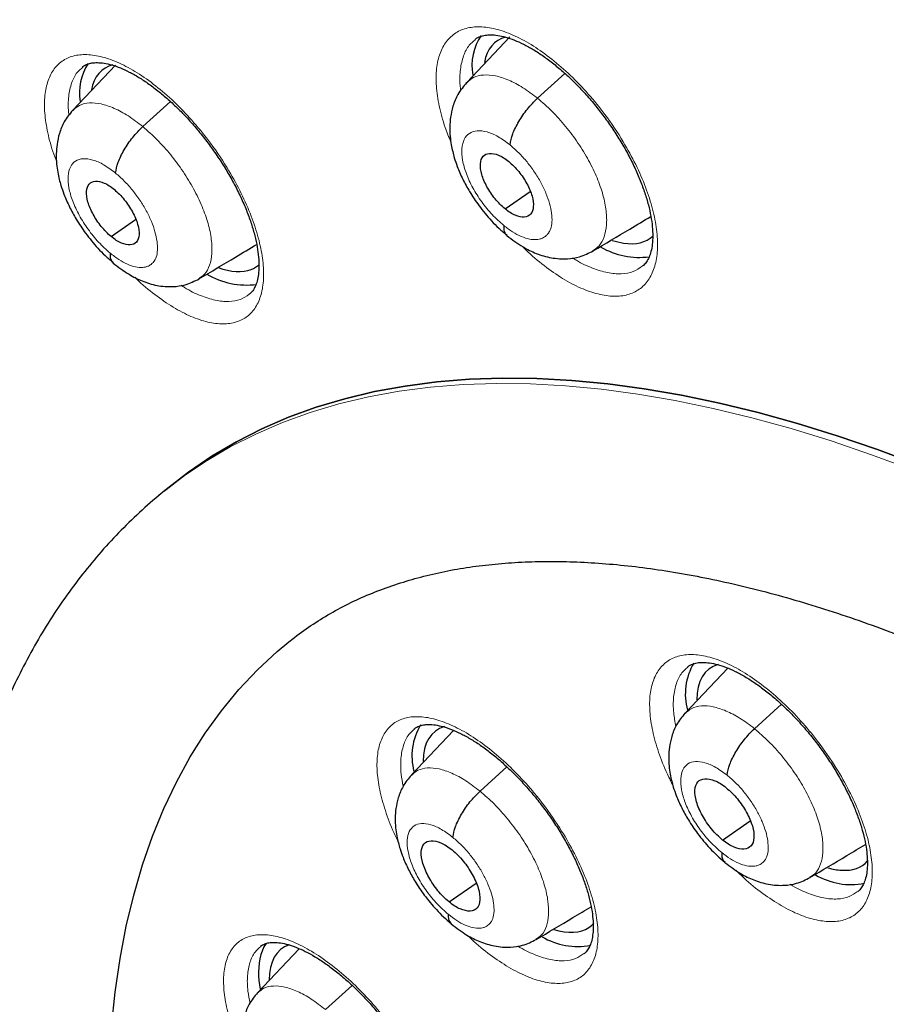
# Model space of a CAD drawing. Header units: millimetres. Extents: x 8 to 2314, y 12 to 2305.
# Tile 130 of 156: x 2120 to 2131, y 896 to 908. Entities that reach past the tile are written whole.
import ezdxf

# ---------------------------------------------------------------- set-up
doc = ezdxf.new("R2010")
doc.units = ezdxf.units.MM

msp = doc.modelspace()

# ---------------------------------------------------------------- linework, layer by layer
at = {"color": 7, "linetype": 'Continuous', "lineweight": 30}
for p, q in [((2126.207, 907.485), (2125.686, 906.935)), ((2121.447, 907.145), (2120.933, 906.602)), ((2126.541, 906.745), (2126.872, 907.045)), ((2121.777, 906.403), (2122.111, 906.705)), ((2126.149, 905.41), (2126.451, 905.62)), ((2121.395, 905.075), (2121.69, 905.281)), ((2122.043, 902.012), (2121.969, 901.95)), ((2121.969, 901.95), (2121.975, 901.955)), ((2128.837, 899.869), (2128.323, 899.326)), ((2129.16, 899.138), (2129.485, 899.432)), ((2125.528, 899.117), (2125.02, 898.58)), ((2125.847, 898.384), (2126.171, 898.678)), ((2128.776, 897.794), (2129.108, 898.025)), ((2125.473, 897.048), (2125.799, 897.275)), ((2123.665, 896.483), (2123.162, 895.951)), ((2123.981, 895.749), (2124.302, 896.041))]:
    msp.add_line(p, q, dxfattribs=at)
at = {"color": 7, "linetype": 'Continuous', "lineweight": 30, "flags": 128}
for points in [[(2122.043, 902.012), (2122.058, 902.024), (2122.327, 902.233), (2122.61, 902.425), (2122.906, 902.599), (2123.215, 902.756), (2123.536, 902.895), (2123.87, 903.016), (2124.217, 903.12), (2124.575, 903.205), (2124.945, 903.273), (2125.326, 903.322), (2125.718, 903.354), (2126.12, 903.367), (2126.533, 903.362), (2126.955, 903.339), (2127.388, 903.298), (2127.829, 903.238), (2128.279, 903.161), (2128.738, 903.065), (2129.204, 902.952), (2129.678, 902.821), (2130.159, 902.672), (2130.647, 902.506), (2131.142, 902.322)], [(2131.142, 902.322), (2130.647, 902.506), (2130.159, 902.672), (2129.678, 902.821), (2129.204, 902.952), (2128.738, 903.065), (2128.279, 903.161), (2127.829, 903.238), (2127.388, 903.298), (2126.955, 903.339), (2126.533, 903.362), (2126.12, 903.367), (2125.718, 903.354), (2125.326, 903.322), (2124.945, 903.273), (2124.575, 903.205), (2124.217, 903.12), (2123.87, 903.016), (2123.536, 902.895), (2123.215, 902.756), (2122.906, 902.599), (2122.61, 902.425), (2122.327, 902.233), (2122.058, 902.024), (2122.043, 902.012)], [(2121.4, 895.542), (2121.444, 895.959), (2121.503, 896.364), (2121.577, 896.754), (2121.667, 897.131), (2121.773, 897.494), (2121.894, 897.843), (2122.03, 898.176), (2122.182, 898.494), (2122.348, 898.797), (2122.529, 899.084), (2122.725, 899.355), (2122.936, 899.61), (2123.16, 899.848), (2123.399, 900.069), (2123.54, 900.186)], [(2123.264, 896.546), (2123.238, 896.504), (2123.2, 896.413)]]:
    msp.add_lwpolyline(points, dxfattribs=at)
at = {"color": 252, "linetype": 'Continuous', "lineweight": 0, "flags": 128}
for points in [[(2121.975, 901.955), (2121.983, 901.962), (2122.252, 902.171), (2122.535, 902.362), (2122.831, 902.537), (2123.14, 902.693), (2123.461, 902.832), (2123.795, 902.954), (2124.142, 903.057), (2124.5, 903.143), (2124.87, 903.211), (2125.251, 903.26), (2125.642, 903.291), (2126.045, 903.305), (2126.458, 903.3), (2126.88, 903.277), (2127.312, 903.235), (2127.754, 903.176), (2128.204, 903.099), (2128.662, 903.003), (2129.129, 902.89), (2129.603, 902.759), (2130.084, 902.61), (2130.572, 902.444), (2131.066, 902.26)], [(2121.4, 895.542), (2121.444, 895.959), (2121.503, 896.364), (2121.577, 896.754), (2121.667, 897.131), (2121.773, 897.494), (2121.894, 897.843), (2122.03, 898.176), (2122.182, 898.494), (2122.348, 898.797), (2122.529, 899.084), (2122.725, 899.355), (2122.936, 899.61), (2123.16, 899.848), (2123.399, 900.069), (2123.539, 900.185)]]:
    msp.add_lwpolyline(points, dxfattribs=at)
at = {"color": 7, "linetype": 'Continuous', "lineweight": 30}
for centre, radius, start, end in [((2126.39, 907.145), 0.64, 145.9508, 190.9422), ((2121.667, 906.809), 0.656, 147.3212, 189.0814), ((2127.768, 905.747), 0.922, 239.9152, 277.6236), ((2123.032, 905.443), 0.952, 239.5889, 277.1251), ((2129.054, 899.555), 0.729, 149.1915, 195.3826), ((2125.752, 898.808), 0.727, 148.9615, 194.9051), ((2130.326, 898.1), 0.843, 239.4092, 280.9932), ((2127.026, 897.353), 0.843, 239.3068, 280.6601), ((2124.11, 896.188), 0.937, 166.1042, 191.9414)]:
    msp.add_arc(centre, radius, start, end, dxfattribs=at)
for centre, major_axis, ratio, start_param, end_param in [((2126.973, 906.243), (-0.94, 1.178), 0.45508, 6.083956, 6.665165), ((2122.231, 905.908), (-0.943, 1.178), 0.454182, 6.080202, 6.661024), ((2126.973, 906.243), (-0.94, 1.178), 0.45508, 2.538055, 2.681884), ((2126.973, 906.243), (-0.94, 1.178), 0.45508, 2.681884, 3.180488), ((2122.231, 905.908), (-0.943, 1.178), 0.454182, 2.518415, 2.993886), ((2122.231, 905.908), (-0.943, 1.178), 0.454182, 2.993886, 3.162091), ((2129.546, 898.679), (-0.939, 1.175), 0.455367, 6.100576, 6.805008), ((2126.243, 897.931), (-0.941, 1.174), 0.454857, 6.096882, 6.797614), ((2129.546, 898.679), (-0.939, 1.175), 0.455367, 2.750387, 3.220502), ((2129.546, 898.679), (-0.939, 1.175), 0.455367, 2.569232, 2.750387), ((2126.243, 897.931), (-0.941, 1.174), 0.454857, 3.097619, 3.211756), ((2126.243, 897.931), (-0.941, 1.174), 0.454857, 2.560366, 3.097619), ((2124.386, 895.304), (-0.942, 1.172), 0.455167, 6.119123, 6.809864)]:
    msp.add_ellipse(centre, major_axis=major_axis, ratio=ratio, start_param=start_param, end_param=end_param, dxfattribs=at)
for points, knots in [([(2109.014, 919.138), (2108.938, 919.069), (2108.753, 918.898), (2108.472, 918.608), (2108.169, 918.272), (2107.88, 917.921), (2107.604, 917.555), (2107.341, 917.174), (2107.091, 916.779), (2106.854, 916.369), (2106.631, 915.946), (2106.421, 915.508), (2106.226, 915.057), (2106.044, 914.591), (2105.876, 914.113), (2105.722, 913.621), (2105.582, 913.116), (2105.456, 912.598), (2105.344, 912.068), (2105.247, 911.526), (2105.165, 910.971), (2105.096, 910.405), (2105.042, 909.827), (2105.003, 909.238), (2104.978, 908.638), (2104.967, 908.028), (2104.971, 907.407), (2104.989, 906.776), (2105.022, 906.135), (2105.069, 905.484), (2105.13, 904.824), (2105.206, 904.155), (2105.295, 903.478), (2105.399, 902.792), (2105.518, 902.098), (2105.65, 901.396), (2105.796, 900.686), (2105.956, 899.969), (2106.13, 899.245), (2106.318, 898.515), (2106.519, 897.778), (2106.734, 897.035), (2106.962, 896.286), (2107.204, 895.531), (2107.459, 894.772), (2107.728, 894.007), (2108.009, 893.239), (2108.303, 892.465), (2108.61, 891.688), (2108.929, 890.908), (2109.261, 890.124), (2109.606, 889.337), (2109.963, 888.547), (2110.331, 887.756), (2110.712, 886.962), (2111.104, 886.166), (2111.508, 885.37), (2111.924, 884.572), (2112.35, 883.773), (2112.788, 882.975), (2113.237, 882.176), (2113.696, 881.377), (2114.166, 880.579), (2114.646, 879.783), (2115.136, 878.987), (2115.636, 878.193), (2116.145, 877.401), (2116.665, 876.611), (2117.193, 875.824), (2117.73, 875.04), (2118.277, 874.259), (2118.831, 873.482), (2119.395, 872.709), (2119.966, 871.94), (2120.545, 871.175), (2121.132, 870.416), (2121.726, 869.661), (2122.327, 868.912), (2122.935, 868.169), (2123.55, 867.432), (2124.171, 866.702), (2124.799, 865.978), (2125.432, 865.261), (2126.071, 864.552), (2126.715, 863.85), (2127.364, 863.156), (2128.018, 862.47), (2128.676, 861.793), (2129.339, 861.125), (2130.006, 860.466), (2130.676, 859.816), (2131.35, 859.175), (2131.997, 858.572), (2132.42, 858.188), (2132.617, 858.009)], [0, 0, 0, 0, 0.007369, 0.018101, 0.02884, 0.039586, 0.050343, 0.061113, 0.071897, 0.082697, 0.093512, 0.104343, 0.115191, 0.126054, 0.136933, 0.147825, 0.15873, 0.169647, 0.180574, 0.19151, 0.202454, 0.213405, 0.224361, 0.235322, 0.246287, 0.257254, 0.268224, 0.279194, 0.290166, 0.301138, 0.31211, 0.323081, 0.334052, 0.345021, 0.355989, 0.366957, 0.377922, 0.388887, 0.39985, 0.410811, 0.421771, 0.432729, 0.443686, 0.454641, 0.465595, 0.476547, 0.487498, 0.498447, 0.509396, 0.520343, 0.531289, 0.542233, 0.553177, 0.564119, 0.575061, 0.586001, 0.596941, 0.60788, 0.618818, 0.629755, 0.640691, 0.651627, 0.662562, 0.673497, 0.684431, 0.695365, 0.706298, 0.71723, 0.728163, 0.739095, 0.750026, 0.760958, 0.771889, 0.78282, 0.793751, 0.804682, 0.815613, 0.826543, 0.837474, 0.848405, 0.859336, 0.870267, 0.881198, 0.892129, 0.903061, 0.913992, 0.924924, 0.935857, 0.94679, 0.957723, 0.968656, 0.979591, 0.990525, 1, 1, 1, 1]), ([(2125.785, 907.453), (2125.787, 907.455), (2125.806, 907.472), (2125.844, 907.49), (2125.904, 907.507), (2125.975, 907.513), (2126.059, 907.506), (2126.155, 907.485), (2126.26, 907.45), (2126.372, 907.399), (2126.49, 907.335), (2126.612, 907.255), (2126.737, 907.161), (2126.863, 907.055), (2126.989, 906.937), (2127.112, 906.808), (2127.231, 906.67), (2127.344, 906.524), (2127.451, 906.373), (2127.549, 906.219), (2127.638, 906.063), (2127.716, 905.906), (2127.783, 905.752), (2127.838, 905.602), (2127.881, 905.457), (2127.911, 905.321), (2127.929, 905.195), (2127.934, 905.081), (2127.928, 904.98), (2127.912, 904.895), (2127.888, 904.825), (2127.856, 904.769), (2127.83, 904.735), (2127.811, 904.722), (2127.806, 904.719)], [0, 0, 0, 0, 0.0059529, 0.0479776, 0.0802942, 0.1112412, 0.144139, 0.1764739, 0.2084292, 0.2397968, 0.2718813, 0.3042305, 0.3365407, 0.369215, 0.4020653, 0.434818, 0.467824, 0.5009871, 0.534109, 0.5671767, 0.5998701, 0.6328502, 0.6659046, 0.6983785, 0.730848, 0.7634798, 0.7953837, 0.8270149, 0.8590647, 0.890586, 0.921575, 0.9546547, 0.9893811, 1, 1, 1, 1]), ([(2121.05, 907.123), (2121.051, 907.124), (2121.068, 907.14), (2121.103, 907.156), (2121.159, 907.172), (2121.227, 907.177), (2121.307, 907.17), (2121.401, 907.149), (2121.503, 907.114), (2121.613, 907.063), (2121.729, 906.999), (2121.849, 906.919), (2121.973, 906.825), (2122.098, 906.719), (2122.223, 906.601), (2122.345, 906.471), (2122.464, 906.334), (2122.577, 906.188), (2122.684, 906.037), (2122.783, 905.882), (2122.872, 905.726), (2122.952, 905.569), (2123.02, 905.414), (2123.077, 905.264), (2123.121, 905.12), (2123.153, 904.983), (2123.172, 904.857), (2123.179, 904.743), (2123.176, 904.641), (2123.162, 904.556), (2123.14, 904.487), (2123.111, 904.432), (2123.085, 904.397), (2123.066, 904.384), (2123.06, 904.38)], [0, 0, 0, 0, 0.004086, 0.046445, 0.078721, 0.109494, 0.142217, 0.174403, 0.20634, 0.237553, 0.269548, 0.301856, 0.334139, 0.366772, 0.399626, 0.432364, 0.46534, 0.498505, 0.531635, 0.564686, 0.597449, 0.63036, 0.663431, 0.695931, 0.72837, 0.760997, 0.792916, 0.824506, 0.856468, 0.887897, 0.918689, 0.951129, 0.985403, 1, 1, 1, 1]), ([(2125.684, 906.934), (2125.647, 906.888), (2125.578, 906.803), (2125.519, 906.657), (2125.49, 906.524), (2125.48, 906.4), (2125.484, 906.289), (2125.498, 906.189), (2125.516, 906.104), (2125.539, 906.016), (2125.577, 905.906), (2125.636, 905.769), (2125.724, 905.609), (2125.838, 905.438), (2125.96, 905.29), (2126.075, 905.173), (2126.138, 905.12), (2126.17, 905.092)], [0, 0, 0, 0, 0.09083, 0.169798, 0.236935, 0.292634, 0.350543, 0.398226, 0.439584, 0.476065, 0.529589, 0.6089, 0.6852, 0.775819, 0.880581, 0.9384, 1, 1, 1, 1]), ([(2126.209, 906.182), (2126.217, 906.225), (2126.233, 906.31), (2126.312, 906.464), (2126.415, 906.618), (2126.499, 906.703), (2126.541, 906.745)], [0, 0, 0, 0, 0.248695, 0.499614, 0.750768, 1, 1, 1, 1]), ([(2120.931, 906.6), (2120.894, 906.556), (2120.826, 906.472), (2120.768, 906.327), (2120.739, 906.195), (2120.729, 906.071), (2120.734, 905.959), (2120.748, 905.857), (2120.766, 905.77), (2120.791, 905.681), (2120.829, 905.572), (2120.888, 905.436), (2120.975, 905.277), (2121.089, 905.107), (2121.209, 904.96), (2121.322, 904.843), (2121.385, 904.79), (2121.417, 904.763)], [0, 0, 0, 0, 0.089536, 0.16783, 0.234877, 0.291018, 0.350257, 0.399165, 0.441178, 0.477807, 0.531303, 0.610408, 0.686443, 0.776713, 0.881056, 0.938645, 1, 1, 1, 1]), ([(2121.447, 905.842), (2121.455, 905.884), (2121.47, 905.969), (2121.548, 906.122), (2121.651, 906.276), (2121.735, 906.361), (2121.777, 906.403)], [0, 0, 0, 0, 0.249167, 0.499778, 0.750545, 1, 1, 1, 1]), ([(2126.149, 905.41), (2126.128, 905.428), (2126.087, 905.464), (2126.009, 905.552), (2125.925, 905.677), (2125.86, 905.83), (2125.844, 905.962), (2125.877, 906.054), (2125.957, 906.089), (2126.049, 906.071), (2126.13, 906.03), (2126.172, 905.998), (2126.193, 905.982)], [0, 0, 0, 0, 0.062837, 0.125536, 0.250822, 0.375529, 0.500015, 0.624486, 0.749181, 0.874468, 0.937166, 1, 1, 1, 1]), ([(2126.193, 905.982), (2126.214, 905.964), (2126.256, 905.928), (2126.334, 905.839), (2126.418, 905.715), (2126.483, 905.562), (2126.498, 905.43), (2126.466, 905.338), (2126.386, 905.302), (2126.294, 905.321), (2126.212, 905.362), (2126.17, 905.394), (2126.149, 905.41)], [0, 0, 0, 0, 0.062837, 0.125536, 0.250823, 0.37553, 0.500016, 0.624487, 0.749181, 0.874468, 0.937166, 1, 1, 1, 1]), ([(2121.395, 905.075), (2121.374, 905.093), (2121.333, 905.13), (2121.255, 905.219), (2121.172, 905.344), (2121.106, 905.496), (2121.089, 905.627), (2121.121, 905.719), (2121.199, 905.753), (2121.29, 905.734), (2121.371, 905.692), (2121.413, 905.66), (2121.433, 905.644)], [0, 0, 0, 0, 0.062838, 0.12554, 0.250831, 0.375533, 0.500015, 0.624483, 0.749172, 0.874463, 0.937165, 1, 1, 1, 1]), ([(2121.433, 905.644), (2121.454, 905.625), (2121.495, 905.589), (2121.573, 905.5), (2121.657, 905.375), (2121.722, 905.222), (2121.739, 905.091), (2121.707, 905), (2121.629, 904.966), (2121.538, 904.985), (2121.457, 905.027), (2121.415, 905.059), (2121.395, 905.075)], [0, 0, 0, 0, 0.062838, 0.125541, 0.250832, 0.375533, 0.500015, 0.624483, 0.749172, 0.874463, 0.937165, 1, 1, 1, 1]), ([(2127.212, 904.903), (2127.36, 904.991), (2127.595, 905.131), (2127.825, 905.269), (2127.91, 905.319)], [0, 0, 0, 0, 0.630905, 1, 1, 1, 1]), ([(2126.134, 905.21), (2126.134, 905.173), (2126.134, 905.12), (2126.165, 905.101), (2126.175, 905.095)], [0, 0, 0, 0, 0.687457, 1, 1, 1, 1]), ([(2122.453, 904.565), (2122.602, 904.653), (2122.837, 904.794), (2123.067, 904.931), (2123.151, 904.982)], [0, 0, 0, 0, 0.631308, 1, 1, 1, 1]), ([(2126.17, 905.089), (2126.235, 905.04), (2126.351, 904.952), (2126.532, 904.866), (2126.703, 904.814), (2126.891, 904.802), (2127.063, 904.829), (2127.16, 904.877), (2127.214, 904.903)], [0, 0, 0, 0, 0.197507, 0.353308, 0.527177, 0.69932, 0.833078, 1, 1, 1, 1]), ([(2121.381, 904.877), (2121.381, 904.84), (2121.382, 904.789), (2121.412, 904.771), (2121.421, 904.765)], [0, 0, 0, 0, 0.706562, 1, 1, 1, 1]), ([(2121.416, 904.759), (2121.481, 904.71), (2121.595, 904.622), (2121.774, 904.534), (2121.943, 904.48), (2122.13, 904.466), (2122.304, 904.491), (2122.401, 904.539), (2122.455, 904.566)], [0, 0, 0, 0, 0.1967256, 0.3520081, 0.525247, 0.6974499, 0.831899, 1, 1, 1, 1]), ([(2121.977, 901.956), (2121.973, 901.953), (2121.878, 901.878), (2121.702, 901.717), (2121.451, 901.471), (2121.214, 901.209), (2120.991, 900.932), (2120.78, 900.642), (2120.583, 900.337), (2120.4, 900.017), (2120.23, 899.683), (2120.074, 899.336), (2119.933, 898.974), (2119.805, 898.599), (2119.693, 898.21), (2119.595, 897.808), (2119.513, 897.393), (2119.445, 896.966), (2119.393, 896.528), (2119.356, 896.078), (2119.335, 895.617), (2119.329, 895.146), (2119.338, 894.665), (2119.362, 894.175), (2119.402, 893.675), (2119.456, 893.168), (2119.526, 892.653), (2119.61, 892.13), (2119.709, 891.6), (2119.822, 891.063), (2119.949, 890.521), (2120.09, 889.972), (2120.245, 889.418), (2120.414, 888.859), (2120.597, 888.295), (2120.793, 887.727), (2121.002, 887.155), (2121.224, 886.579), (2121.459, 886.001), (2121.706, 885.419), (2121.966, 884.836), (2122.237, 884.251), (2122.521, 883.664), (2122.816, 883.076), (2123.123, 882.487), (2123.441, 881.899), (2123.77, 881.31), (2124.11, 880.723), (2124.46, 880.136), (2124.82, 879.551), (2125.19, 878.968), (2125.569, 878.387), (2125.958, 877.81), (2126.356, 877.235), (2126.763, 876.664), (2127.177, 876.097), (2127.6, 875.535), (2128.031, 874.977), (2128.469, 874.425), (2128.914, 873.879), (2129.366, 873.339), (2129.825, 872.805), (2130.289, 872.279), (2130.759, 871.76), (2131.235, 871.248), (2131.715, 870.745), (2132.201, 870.251), (2132.69, 869.765), (2133.184, 869.289), (2133.681, 868.822), (2134.181, 868.366), (2134.528, 868.055), (2134.708, 867.9), (2134.72, 867.89)], [0, 0, 0, 0, 0.000532, 0.014049, 0.027568, 0.041108, 0.054688, 0.068325, 0.082033, 0.095826, 0.109712, 0.123698, 0.137787, 0.151976, 0.166264, 0.180643, 0.195104, 0.209638, 0.224234, 0.238881, 0.253568, 0.268286, 0.283025, 0.297779, 0.312541, 0.327306, 0.342068, 0.356824, 0.371572, 0.386311, 0.401039, 0.415755, 0.43046, 0.445153, 0.459834, 0.474504, 0.489162, 0.503809, 0.518447, 0.533074, 0.547692, 0.562301, 0.576902, 0.591495, 0.606082, 0.620661, 0.635235, 0.649803, 0.664367, 0.678925, 0.69348, 0.708031, 0.722579, 0.737125, 0.751668, 0.766209, 0.780749, 0.795289, 0.809827, 0.824366, 0.838905, 0.853444, 0.867985, 0.882527, 0.89707, 0.911616, 0.926165, 0.940717, 0.955273, 0.969832, 0.984397, 0.998966, 1, 1, 1, 1]), ([(2123.54, 900.184), (2123.563, 900.203), (2123.656, 900.28), (2123.832, 900.402), (2124.069, 900.548), (2124.318, 900.677), (2124.578, 900.79), (2124.849, 900.888), (2125.129, 900.97), (2125.419, 901.038), (2125.719, 901.09), (2126.028, 901.127), (2126.347, 901.15), (2126.676, 901.159), (2127.015, 901.152), (2127.363, 901.131), (2127.721, 901.096), (2128.089, 901.045), (2128.465, 900.98), (2128.851, 900.899), (2129.245, 900.804), (2129.647, 900.693), (2130.058, 900.567), (2130.476, 900.426), (2130.901, 900.27), (2131.333, 900.099), (2131.772, 899.912), (2132.216, 899.711), (2132.666, 899.495), (2133.122, 899.264), (2133.582, 899.018), (2134.046, 898.758), (2134.514, 898.484), (2134.986, 898.196), (2135.46, 897.894), (2135.937, 897.578), (2136.416, 897.249), (2136.896, 896.906), (2137.369, 896.557), (2137.715, 896.293), (2137.901, 896.149), (2137.934, 896.123)], [0, 0, 0, 0, 0.009396, 0.0388472, 0.0682265, 0.0973615, 0.1261383, 0.1545005, 0.1824418, 0.2099895, 0.2371887, 0.2640911, 0.2907483, 0.317208, 0.3435121, 0.3696968, 0.3957925, 0.4218243, 0.4478131, 0.4737754, 0.4997245, 0.5256707, 0.55162, 0.5775793, 0.6035537, 0.6295471, 0.6555621, 0.6816006, 0.7076636, 0.7337517, 0.759865, 0.7860031, 0.8121656, 0.8383516, 0.8645605, 0.8907911, 0.9170424, 0.9433134, 0.9696029, 0.9945345, 1, 1, 1, 1]), ([(2128.354, 899.882), (2128.355, 899.884), (2128.371, 899.9), (2128.407, 899.916), (2128.465, 899.934), (2128.534, 899.94), (2128.616, 899.934), (2128.712, 899.914), (2128.816, 899.88), (2128.927, 899.831), (2129.045, 899.768), (2129.168, 899.69), (2129.294, 899.598), (2129.421, 899.493), (2129.547, 899.377), (2129.672, 899.249), (2129.793, 899.113), (2129.909, 898.969), (2130.017, 898.82), (2130.118, 898.667), (2130.209, 898.512), (2130.29, 898.357), (2130.36, 898.204), (2130.418, 898.054), (2130.464, 897.911), (2130.497, 897.775), (2130.517, 897.65), (2130.525, 897.537), (2130.522, 897.436), (2130.508, 897.351), (2130.486, 897.281), (2130.457, 897.225), (2130.431, 897.19), (2130.411, 897.177), (2130.406, 897.173)], [0, 0, 0, 0, 0.003274, 0.045633, 0.077868, 0.108714, 0.141506, 0.173762, 0.205703, 0.237009, 0.269063, 0.301403, 0.333725, 0.366389, 0.399246, 0.431993, 0.464987, 0.498149, 0.531267, 0.564327, 0.597068, 0.629984, 0.663039, 0.695517, 0.727964, 0.760587, 0.79249, 0.824092, 0.856095, 0.887564, 0.918452, 0.951243, 0.985791, 1, 1, 1, 1]), ([(2128.321, 899.324), (2128.285, 899.28), (2128.217, 899.196), (2128.16, 899.053), (2128.131, 898.923), (2128.122, 898.801), (2128.127, 898.692), (2128.141, 898.593), (2128.159, 898.508), (2128.183, 898.422), (2128.22, 898.316), (2128.279, 898.183), (2128.365, 898.028), (2128.477, 897.862), (2128.596, 897.719), (2128.709, 897.606), (2128.77, 897.554), (2128.802, 897.527)], [0, 0, 0, 0, 0.090533, 0.169422, 0.236704, 0.292762, 0.351435, 0.39974, 0.441461, 0.477973, 0.531142, 0.610083, 0.686091, 0.776412, 0.880874, 0.938546, 1, 1, 1, 1]), ([(2125.056, 899.138), (2125.057, 899.138), (2125.072, 899.153), (2125.105, 899.169), (2125.161, 899.185), (2125.227, 899.191), (2125.307, 899.185), (2125.4, 899.165), (2125.502, 899.131), (2125.612, 899.082), (2125.728, 899.019), (2125.85, 898.941), (2125.975, 898.849), (2126.101, 898.744), (2126.227, 898.627), (2126.351, 898.5), (2126.472, 898.364), (2126.588, 898.22), (2126.697, 898.071), (2126.798, 897.918), (2126.89, 897.763), (2126.972, 897.608), (2127.043, 897.454), (2127.102, 897.305), (2127.149, 897.161), (2127.184, 897.026), (2127.205, 896.9), (2127.215, 896.787), (2127.213, 896.686), (2127.201, 896.601), (2127.181, 896.532), (2127.153, 896.477), (2127.128, 896.442), (2127.109, 896.428), (2127.103, 896.423)], [0, 0, 0, 0, 0.001943, 0.044596, 0.076769, 0.107467, 0.140108, 0.172243, 0.204174, 0.235358, 0.267342, 0.29965, 0.33193, 0.364558, 0.397417, 0.430152, 0.463118, 0.496281, 0.529406, 0.562442, 0.595203, 0.628101, 0.661168, 0.693667, 0.726095, 0.758716, 0.790634, 0.82219, 0.854129, 0.885534, 0.916282, 0.948593, 0.982797, 1, 1, 1, 1]), ([(2128.83, 898.577), (2128.837, 898.619), (2128.853, 898.704), (2128.931, 898.857), (2129.034, 899.011), (2129.118, 899.096), (2129.16, 899.138)], [0, 0, 0, 0, 0.248942, 0.499711, 0.750663, 1, 1, 1, 1]), ([(2125.018, 898.578), (2124.982, 898.535), (2124.915, 898.452), (2124.859, 898.311), (2124.83, 898.181), (2124.821, 898.059), (2124.826, 897.948), (2124.841, 897.848), (2124.86, 897.762), (2124.884, 897.676), (2124.922, 897.57), (2124.981, 897.438), (2125.067, 897.284), (2125.178, 897.12), (2125.296, 896.977), (2125.407, 896.864), (2125.468, 896.812), (2125.5, 896.786)], [0, 0, 0, 0, 0.089385, 0.167671, 0.234866, 0.291309, 0.351152, 0.400537, 0.442827, 0.47946, 0.532609, 0.611378, 0.687162, 0.777185, 0.881288, 0.938759, 1, 1, 1, 1]), ([(2128.776, 897.794), (2128.753, 897.814), (2128.706, 897.854), (2128.619, 897.952), (2128.525, 898.09), (2128.451, 898.259), (2128.433, 898.404), (2128.468, 898.506), (2128.556, 898.544), (2128.658, 898.524), (2128.749, 898.479), (2128.796, 898.443), (2128.819, 898.425)], [0, 0, 0, 0, 0.062837, 0.125537, 0.250825, 0.375528, 0.50001, 0.624482, 0.749177, 0.874465, 0.937165, 1, 1, 1, 1]), ([(2125.52, 897.826), (2125.527, 897.868), (2125.542, 897.951), (2125.619, 898.105), (2125.721, 898.258), (2125.805, 898.342), (2125.847, 898.384)], [0, 0, 0, 0, 0.249376, 0.499869, 0.750469, 1, 1, 1, 1]), ([(2128.819, 898.425), (2128.842, 898.405), (2128.889, 898.365), (2128.976, 898.267), (2129.07, 898.129), (2129.144, 897.96), (2129.162, 897.815), (2129.127, 897.713), (2129.039, 897.675), (2128.937, 897.695), (2128.846, 897.741), (2128.799, 897.776), (2128.776, 897.794)], [0, 0, 0, 0, 0.062837, 0.125537, 0.250825, 0.375528, 0.50001, 0.624482, 0.749177, 0.874466, 0.937165, 1, 1, 1, 1]), ([(2125.473, 897.048), (2125.45, 897.068), (2125.404, 897.108), (2125.317, 897.207), (2125.223, 897.345), (2125.149, 897.514), (2125.129, 897.658), (2125.163, 897.759), (2125.25, 897.796), (2125.351, 897.775), (2125.441, 897.729), (2125.487, 897.693), (2125.51, 897.675)], [0, 0, 0, 0, 0.0628371, 0.1255395, 0.250831, 0.3755294, 0.5000081, 0.624479, 0.7491708, 0.8744623, 0.9371644, 1, 1, 1, 1]), ([(2129.83, 897.342), (2129.979, 897.43), (2130.204, 897.565), (2130.425, 897.697), (2130.501, 897.742)], [0, 0, 0, 0, 0.6578489, 1, 1, 1, 1]), ([(2125.51, 897.675), (2125.534, 897.655), (2125.58, 897.615), (2125.667, 897.517), (2125.76, 897.379), (2125.835, 897.21), (2125.854, 897.065), (2125.82, 896.964), (2125.733, 896.927), (2125.632, 896.948), (2125.542, 896.995), (2125.496, 897.03), (2125.473, 897.048)], [0, 0, 0, 0, 0.062837, 0.12554, 0.250831, 0.37553, 0.500008, 0.624479, 0.749171, 0.874462, 0.937164, 1, 1, 1, 1]), ([(2128.766, 897.642), (2128.766, 897.606), (2128.766, 897.554), (2128.797, 897.535), (2128.807, 897.53)], [0, 0, 0, 0, 0.698067, 1, 1, 1, 1]), ([(2128.802, 897.524), (2128.865, 897.476), (2128.979, 897.39), (2129.157, 897.306), (2129.325, 897.254), (2129.511, 897.242), (2129.682, 897.268), (2129.779, 897.316), (2129.832, 897.342)], [0, 0, 0, 0, 0.196342, 0.351406, 0.524625, 0.697396, 0.831966, 1, 1, 1, 1]), ([(2126.524, 896.593), (2126.673, 896.682), (2126.896, 896.815), (2127.115, 896.946), (2127.188, 896.99)], [0, 0, 0, 0, 0.664889, 1, 1, 1, 1]), ([(2125.464, 896.898), (2125.464, 896.861), (2125.465, 896.811), (2125.496, 896.793), (2125.504, 896.788)], [0, 0, 0, 0, 0.714972, 1, 1, 1, 1]), ([(2125.5, 896.782), (2125.562, 896.734), (2125.675, 896.648), (2125.851, 896.563), (2126.017, 896.509), (2126.202, 896.495), (2126.375, 896.52), (2126.472, 896.568), (2126.526, 896.594)], [0, 0, 0, 0, 0.195619, 0.350173, 0.522712, 0.695507, 0.830775, 1, 1, 1, 1]), ([(2123.198, 896.512), (2123.198, 896.512), (2123.212, 896.526), (2123.243, 896.54), (2123.296, 896.556), (2123.36, 896.561), (2123.438, 896.555), (2123.529, 896.535), (2123.629, 896.501), (2123.738, 896.452), (2123.853, 896.389), (2123.974, 896.311), (2124.098, 896.219), (2124.224, 896.115), (2124.35, 895.999), (2124.474, 895.872), (2124.595, 895.736), (2124.711, 895.593), (2124.821, 895.444), (2124.923, 895.291), (2125.016, 895.136), (2125.099, 894.982), (2125.172, 894.828), (2125.233, 894.679), (2125.281, 894.536), (2125.318, 894.401), (2125.341, 894.275), (2125.353, 894.162), (2125.352, 894.061), (2125.342, 893.976), (2125.324, 893.908), (2125.298, 893.854), (2125.273, 893.819), (2125.255, 893.805), (2125.248, 893.8)], [0, 0, 0, 0, 0.000703, 0.043745, 0.075775, 0.106294, 0.138748, 0.170747, 0.202583, 0.23373, 0.265647, 0.297915, 0.330158, 0.362752, 0.395601, 0.428327, 0.46126, 0.494423, 0.527542, 0.560552, 0.593328, 0.626205, 0.659274, 0.691789, 0.724198, 0.756812, 0.788744, 0.820193, 0.852069, 0.883417, 0.91404, 0.94592, 0.979813, 1, 1, 1, 1]), ([(2123.16, 895.95), (2123.125, 895.907), (2123.059, 895.825), (2123.003, 895.685), (2122.975, 895.557), (2122.966, 895.434), (2122.972, 895.323), (2122.987, 895.221), (2123.007, 895.135), (2123.033, 895.048), (2123.071, 894.943), (2123.13, 894.812), (2123.216, 894.66), (2123.327, 894.496), (2123.445, 894.354), (2123.555, 894.242), (2123.616, 894.19), (2123.647, 894.164)], [0, 0, 0, 0, 0.088255, 0.165929, 0.233014, 0.289812, 0.350777, 0.401185, 0.443993, 0.48072, 0.53387, 0.612503, 0.688099, 0.777867, 0.881656, 0.938949, 1, 1, 1, 1])]:
    msp.add_open_spline(points, degree=3, knots=knots, dxfattribs=at)
at = {"color": 252, "linetype": 'Continuous', "lineweight": 0}
for points, knots in [([(2125.495, 906.218), (2125.471, 906.276), (2125.41, 906.426), (2125.349, 906.654), (2125.314, 906.895), (2125.317, 907.109), (2125.359, 907.292), (2125.437, 907.437), (2125.55, 907.541), (2125.694, 907.601), (2125.865, 907.614), (2126.059, 907.581), (2126.269, 907.503), (2126.49, 907.382), (2126.716, 907.221), (2126.94, 907.026), (2127.156, 906.8), (2127.375, 906.531), (2127.569, 906.241), (2127.731, 905.944), (2127.851, 905.67), (2127.936, 905.405), (2127.985, 905.157), (2127.996, 904.932), (2127.969, 904.736), (2127.904, 904.577), (2127.804, 904.456), (2127.671, 904.38), (2127.51, 904.349), (2127.324, 904.365), (2127.119, 904.426), (2126.901, 904.531), (2126.677, 904.678), (2126.494, 904.822), (2126.392, 904.924), (2126.362, 904.954)], [0, 0, 0, 0, 0.0200377, 0.0510337, 0.0820318, 0.1130299, 0.1440111, 0.1749922, 0.205945, 0.2368977, 0.267823, 0.2987483, 0.3296592, 0.3605701, 0.3914858, 0.4224016, 0.4533393, 0.4842772, 0.5228703, 0.5538686, 0.5848668, 0.6158652, 0.6468635, 0.6778582, 0.7088527, 0.7398258, 0.7707987, 0.8017422, 0.8326856, 0.8636046, 0.8945236, 0.9254338, 0.9563441, 0.9872652, 1, 1, 1, 1]), ([(2125.788, 907.45), (2125.763, 907.43), (2125.703, 907.381), (2125.643, 907.26), (2125.606, 907.097), (2125.598, 906.953), (2125.612, 906.859), (2125.615, 906.838)], [0, 0, 0, 0, 0.173937, 0.424991, 0.676046, 0.927256, 1, 1, 1, 1]), ([(2120.735, 905.988), (2120.724, 906.016), (2120.676, 906.133), (2120.625, 906.331), (2120.587, 906.57), (2120.588, 906.783), (2120.627, 906.964), (2120.702, 907.108), (2120.812, 907.209), (2120.952, 907.267), (2121.12, 907.278), (2121.31, 907.243), (2121.518, 907.163), (2121.736, 907.041), (2121.959, 906.878), (2122.182, 906.681), (2122.396, 906.454), (2122.614, 906.184), (2122.808, 905.894), (2122.97, 905.596), (2123.09, 905.323), (2123.177, 905.058), (2123.227, 904.811), (2123.24, 904.587), (2123.216, 904.393), (2123.154, 904.236), (2123.057, 904.118), (2122.928, 904.044), (2122.77, 904.015), (2122.587, 904.032), (2122.386, 904.095), (2122.171, 904.202), (2121.949, 904.352), (2121.783, 904.483), (2121.696, 904.57), (2121.681, 904.585)], [0, 0, 0, 0, 0.009549, 0.041088, 0.07261, 0.104132, 0.135626, 0.16712, 0.198585, 0.230051, 0.2615, 0.29295, 0.324403, 0.355856, 0.38733, 0.418804, 0.450308, 0.481813, 0.521166, 0.552695, 0.584224, 0.615754, 0.647284, 0.678798, 0.710313, 0.741797, 0.773281, 0.80474, 0.836198, 0.867647, 0.899095, 0.930553, 0.962011, 0.993495, 1, 1, 1, 1]), ([(2121.053, 907.119), (2121.029, 907.1), (2120.97, 907.052), (2120.912, 906.933), (2120.878, 906.771), (2120.871, 906.636), (2120.884, 906.551), (2120.886, 906.539)], [0, 0, 0, 0, 0.180742, 0.438659, 0.696578, 0.954747, 1, 1, 1, 1]), ([(2125.688, 906.933), (2125.713, 906.956), (2125.767, 907.005), (2125.886, 907.032), (2126.03, 907.022), (2126.191, 906.969), (2126.364, 906.88), (2126.482, 906.79), (2126.541, 906.745)], [0, 0, 0, 0, 0.147043, 0.317563, 0.488104, 0.658709, 0.829241, 1, 1, 1, 1]), ([(2120.935, 906.599), (2120.959, 906.622), (2121.012, 906.67), (2121.128, 906.695), (2121.27, 906.683), (2121.43, 906.629), (2121.601, 906.539), (2121.718, 906.448), (2121.777, 906.403)], [0, 0, 0, 0, 0.146158, 0.316855, 0.487573, 0.658355, 0.829066, 1, 1, 1, 1]), ([(2126.541, 906.745), (2126.6, 906.695), (2126.717, 906.594), (2126.882, 906.408), (2127.033, 906.207), (2127.162, 905.995), (2127.264, 905.782), (2127.337, 905.575), (2127.375, 905.383), (2127.379, 905.211), (2127.35, 905.068), (2127.295, 904.962), (2127.236, 904.923), (2127.21, 904.906)], [0, 0, 0, 0, 0.092807, 0.185488, 0.278208, 0.370897, 0.463573, 0.556172, 0.648723, 0.741396, 0.834066, 0.926611, 1, 1, 1, 1]), ([(2121.777, 906.403), (2121.835, 906.352), (2121.951, 906.25), (2122.115, 906.064), (2122.265, 905.862), (2122.394, 905.651), (2122.497, 905.437), (2122.57, 905.231), (2122.609, 905.039), (2122.615, 904.869), (2122.587, 904.728), (2122.534, 904.622), (2122.476, 904.585), (2122.451, 904.568)], [0, 0, 0, 0, 0.092863, 0.1856, 0.278377, 0.371121, 0.463854, 0.556509, 0.649116, 0.741846, 0.834572, 0.927173, 1, 1, 1, 1]), ([(2126.134, 905.21), (2126.087, 905.251), (2125.992, 905.335), (2125.864, 905.494), (2125.756, 905.664), (2125.676, 905.837), (2125.631, 906), (2125.622, 906.143), (2125.65, 906.255), (2125.714, 906.329), (2125.809, 906.36), (2125.929, 906.345), (2126.066, 906.288), (2126.161, 906.218), (2126.209, 906.182)], [0, 0, 0, 0, 0.083333, 0.166663, 0.249999, 0.333334, 0.416669, 0.499998, 0.58333, 0.666662, 0.749996, 0.83333, 0.916664, 1, 1, 1, 1]), ([(2126.209, 906.182), (2126.244, 906.152), (2126.315, 906.091), (2126.416, 905.978), (2126.506, 905.856), (2126.584, 905.728), (2126.646, 905.599), (2126.689, 905.474), (2126.714, 905.357), (2126.719, 905.251), (2126.705, 905.176), (2126.685, 905.136), (2126.673, 905.118), (2126.666, 905.109), (2126.661, 905.104), (2126.654, 905.096), (2126.638, 905.079), (2126.607, 905.058), (2126.567, 905.044), (2126.515, 905.037), (2126.444, 905.042), (2126.346, 905.073), (2126.241, 905.127), (2126.17, 905.182), (2126.134, 905.21)], [0, 0, 0, 0, 0.062598, 0.124981, 0.187341, 0.249637, 0.311875, 0.374281, 0.436896, 0.499546, 0.562192, 0.597235, 0.606412, 0.615585, 0.624754, 0.626503, 0.642157, 0.687302, 0.723394, 0.749869, 0.812372, 0.874892, 0.937368, 1, 1, 1, 1]), ([(2121.381, 904.877), (2121.334, 904.919), (2121.241, 905.003), (2121.113, 905.162), (2121.005, 905.333), (2120.925, 905.505), (2120.879, 905.668), (2120.869, 905.81), (2120.896, 905.921), (2120.958, 905.994), (2121.052, 906.023), (2121.17, 906.007), (2121.305, 905.949), (2121.4, 905.878), (2121.447, 905.842)], [0, 0, 0, 0, 0.083334, 0.166666, 0.249998, 0.333329, 0.416665, 0.5, 0.583333, 0.666663, 0.75, 0.833335, 0.916666, 1, 1, 1, 1]), ([(2121.447, 905.842), (2121.482, 905.812), (2121.553, 905.75), (2121.652, 905.637), (2121.743, 905.515), (2121.821, 905.387), (2121.883, 905.258), (2121.926, 905.133), (2121.951, 905.016), (2121.957, 904.911), (2121.944, 904.836), (2121.925, 904.797), (2121.913, 904.779), (2121.907, 904.771), (2121.902, 904.765), (2121.895, 904.758), (2121.879, 904.741), (2121.849, 904.721), (2121.81, 904.708), (2121.759, 904.7), (2121.688, 904.706), (2121.591, 904.739), (2121.488, 904.794), (2121.417, 904.849), (2121.381, 904.877)], [0, 0, 0, 0, 0.062596, 0.124978, 0.187338, 0.249634, 0.311871, 0.374278, 0.436894, 0.499544, 0.562189, 0.597232, 0.606409, 0.615582, 0.624751, 0.626544, 0.642255, 0.687303, 0.720975, 0.749872, 0.812374, 0.874895, 0.937371, 1, 1, 1, 1]), ([(2126.965, 904.819), (2126.98, 904.809), (2127.062, 904.755), (2127.206, 904.691), (2127.389, 904.634), (2127.555, 904.621), (2127.698, 904.646), (2127.771, 904.695), (2127.806, 904.719)], [0, 0, 0, 0, 0.043991, 0.237787, 0.431631, 0.625475, 0.819477, 1, 1, 1, 1]), ([(2122.241, 904.488), (2122.254, 904.479), (2122.334, 904.425), (2122.474, 904.36), (2122.654, 904.301), (2122.816, 904.287), (2122.956, 904.309), (2123.026, 904.357), (2123.06, 904.38)], [0, 0, 0, 0, 0.039684, 0.234724, 0.429691, 0.624657, 0.819682, 1, 1, 1, 1]), ([(2128.172, 898.463), (2128.156, 898.494), (2128.093, 898.615), (2128.01, 898.824), (2127.932, 899.082), (2127.894, 899.32), (2127.892, 899.534), (2127.93, 899.715), (2128.004, 899.86), (2128.114, 899.964), (2128.255, 900.025), (2128.424, 900.039), (2128.616, 900.008), (2128.827, 899.931), (2129.048, 899.813), (2129.275, 899.654), (2129.501, 899.46), (2129.72, 899.237), (2129.942, 898.971), (2130.14, 898.684), (2130.306, 898.39), (2130.43, 898.118), (2130.52, 897.856), (2130.573, 897.609), (2130.588, 897.385), (2130.566, 897.191), (2130.505, 897.032), (2130.409, 896.912), (2130.279, 896.835), (2130.12, 896.803), (2129.935, 896.818), (2129.731, 896.877), (2129.513, 896.98), (2129.288, 897.125), (2129.093, 897.276), (2128.978, 897.389), (2128.937, 897.429)], [0, 0, 0, 0, 0.010091, 0.040284, 0.070477, 0.10067, 0.130862, 0.161046, 0.191229, 0.221399, 0.25157, 0.281728, 0.311886, 0.342039, 0.372193, 0.40235, 0.432507, 0.462675, 0.492843, 0.530481, 0.560674, 0.590867, 0.621061, 0.651254, 0.681445, 0.711635, 0.741815, 0.771994, 0.80216, 0.832326, 0.862482, 0.892638, 0.922791, 0.952945, 0.983105, 1, 1, 1, 1]), ([(2128.356, 899.879), (2128.331, 899.858), (2128.271, 899.809), (2128.213, 899.687), (2128.179, 899.525), (2128.177, 899.349), (2128.201, 899.22), (2128.211, 899.164)], [0, 0, 0, 0, 0.162702, 0.384351, 0.606001, 0.827724, 1, 1, 1, 1]), ([(2128.325, 899.323), (2128.349, 899.345), (2128.402, 899.393), (2128.517, 899.419), (2128.658, 899.409), (2128.816, 899.357), (2128.986, 899.27), (2129.102, 899.182), (2129.16, 899.138)], [0, 0, 0, 0, 0.14666, 0.317257, 0.487875, 0.658556, 0.829164, 1, 1, 1, 1]), ([(2124.856, 897.781), (2124.85, 897.793), (2124.797, 897.895), (2124.722, 898.086), (2124.643, 898.343), (2124.603, 898.58), (2124.6, 898.793), (2124.635, 898.972), (2124.707, 899.116), (2124.814, 899.218), (2124.953, 899.277), (2125.12, 899.289), (2125.31, 899.257), (2125.517, 899.179), (2125.737, 899.059), (2125.962, 898.899), (2126.187, 898.704), (2126.405, 898.48), (2126.626, 898.213), (2126.824, 897.926), (2126.991, 897.632), (2127.115, 897.361), (2127.206, 897.099), (2127.261, 896.853), (2127.278, 896.631), (2127.257, 896.438), (2127.198, 896.281), (2127.105, 896.162), (2126.977, 896.087), (2126.82, 896.057), (2126.638, 896.073), (2126.437, 896.133), (2126.221, 896.238), (2125.997, 896.385), (2125.82, 896.522), (2125.722, 896.619), (2125.697, 896.643)], [0, 0, 0, 0, 0.003993, 0.034578, 0.065164, 0.09574, 0.126317, 0.156879, 0.187442, 0.217993, 0.248544, 0.27909, 0.309636, 0.340186, 0.370736, 0.401298, 0.431859, 0.462435, 0.49301, 0.53118, 0.561761, 0.592341, 0.622921, 0.653502, 0.684074, 0.714646, 0.745205, 0.775763, 0.806312, 0.83686, 0.867406, 0.897953, 0.928506, 0.959059, 0.989625, 1, 1, 1, 1]), ([(2125.059, 899.135), (2125.034, 899.114), (2124.976, 899.065), (2124.919, 898.944), (2124.888, 898.784), (2124.887, 898.615), (2124.91, 898.493), (2124.92, 898.443)], [0, 0, 0, 0, 0.166733, 0.392444, 0.618154, 0.843972, 1, 1, 1, 1]), ([(2129.16, 899.138), (2129.217, 899.088), (2129.332, 898.99), (2129.495, 898.808), (2129.644, 898.612), (2129.772, 898.405), (2129.874, 898.197), (2129.946, 897.995), (2129.985, 897.808), (2129.991, 897.641), (2129.963, 897.502), (2129.911, 897.399), (2129.853, 897.361), (2129.828, 897.345)], [0, 0, 0, 0, 0.092839, 0.185553, 0.278306, 0.371026, 0.463735, 0.556366, 0.648949, 0.741654, 0.834356, 0.926935, 1, 1, 1, 1]), ([(2128.766, 897.642), (2128.72, 897.683), (2128.628, 897.763), (2128.503, 897.916), (2128.397, 898.08), (2128.319, 898.247), (2128.274, 898.404), (2128.264, 898.541), (2128.291, 898.649), (2128.352, 898.72), (2128.443, 898.749), (2128.559, 898.734), (2128.691, 898.679), (2128.784, 898.611), (2128.83, 898.577)], [0, 0, 0, 0, 0.083337, 0.166672, 0.250006, 0.33334, 0.416671, 0.500005, 0.583336, 0.666667, 0.750002, 0.833337, 0.916667, 1, 1, 1, 1]), ([(2125.022, 898.578), (2125.045, 898.599), (2125.097, 898.646), (2125.21, 898.67), (2125.349, 898.659), (2125.506, 898.606), (2125.674, 898.517), (2125.789, 898.429), (2125.847, 898.384)], [0, 0, 0, 0, 0.145869, 0.316624, 0.4874, 0.65824, 0.829007, 1, 1, 1, 1]), ([(2128.83, 898.577), (2128.864, 898.548), (2128.933, 898.489), (2129.031, 898.38), (2129.119, 898.263), (2129.195, 898.14), (2129.256, 898.015), (2129.299, 897.895), (2129.323, 897.782), (2129.329, 897.68), (2129.316, 897.608), (2129.297, 897.569), (2129.286, 897.552), (2129.28, 897.544), (2129.275, 897.539), (2129.268, 897.531), (2129.252, 897.515), (2129.223, 897.495), (2129.184, 897.482), (2129.134, 897.475), (2129.066, 897.48), (2128.971, 897.51), (2128.87, 897.563), (2128.8, 897.616), (2128.766, 897.642)], [0, 0, 0, 0, 0.062597, 0.12498, 0.18734, 0.249636, 0.311873, 0.374278, 0.436894, 0.499545, 0.562189, 0.597233, 0.60641, 0.615584, 0.624754, 0.626503, 0.642157, 0.687302, 0.723383, 0.749869, 0.812372, 0.874892, 0.937368, 1, 1, 1, 1]), ([(2125.847, 898.384), (2125.904, 898.335), (2126.018, 898.235), (2126.181, 898.053), (2126.329, 897.857), (2126.457, 897.651), (2126.559, 897.443), (2126.632, 897.241), (2126.672, 897.055), (2126.679, 896.889), (2126.653, 896.751), (2126.602, 896.649), (2126.546, 896.613), (2126.522, 896.597)], [0, 0, 0, 0, 0.092889, 0.185654, 0.278458, 0.371229, 0.463988, 0.556669, 0.649302, 0.742057, 0.834811, 0.927441, 1, 1, 1, 1]), ([(2125.464, 896.898), (2125.418, 896.938), (2125.327, 897.019), (2125.202, 897.173), (2125.097, 897.337), (2125.018, 897.503), (2124.972, 897.66), (2124.961, 897.796), (2124.987, 897.902), (2125.046, 897.972), (2125.137, 898.001), (2125.251, 897.985), (2125.382, 897.929), (2125.474, 897.86), (2125.52, 897.826)], [0, 0, 0, 0, 0.083334, 0.166666, 0.249998, 0.333329, 0.416665, 0.5, 0.583334, 0.666669, 0.750004, 0.833338, 0.916665, 1, 1, 1, 1]), ([(2125.52, 897.826), (2125.554, 897.796), (2125.623, 897.737), (2125.72, 897.628), (2125.808, 897.511), (2125.884, 897.387), (2125.945, 897.263), (2125.988, 897.143), (2126.013, 897.031), (2126.02, 896.93), (2126.007, 896.858), (2125.989, 896.82), (2125.978, 896.803), (2125.972, 896.795), (2125.967, 896.79), (2125.961, 896.782), (2125.945, 896.766), (2125.917, 896.747), (2125.88, 896.734), (2125.831, 896.727), (2125.762, 896.733), (2125.668, 896.765), (2125.567, 896.818), (2125.498, 896.871), (2125.464, 896.898)], [0, 0, 0, 0, 0.062596, 0.124979, 0.187339, 0.249634, 0.311871, 0.374277, 0.436894, 0.499546, 0.562192, 0.597237, 0.606415, 0.615589, 0.624759, 0.626623, 0.642425, 0.68731, 0.719942, 0.749877, 0.812379, 0.874897, 0.937371, 1, 1, 1, 1]), ([(2129.592, 897.26), (2129.601, 897.254), (2129.678, 897.204), (2129.816, 897.145), (2129.999, 897.089), (2130.163, 897.077), (2130.303, 897.102), (2130.372, 897.151), (2130.405, 897.173)], [0, 0, 0, 0, 0.02876, 0.227215, 0.425681, 0.624147, 0.822681, 1, 1, 1, 1]), ([(2122.993, 895.201), (2122.953, 895.29), (2122.873, 895.468), (2122.796, 895.723), (2122.753, 895.959), (2122.747, 896.17), (2122.78, 896.348), (2122.85, 896.49), (2122.954, 896.59), (2123.091, 896.647), (2123.255, 896.658), (2123.443, 896.624), (2123.649, 896.545), (2123.867, 896.424), (2124.092, 896.263), (2124.316, 896.069), (2124.533, 895.844), (2124.755, 895.577), (2124.954, 895.291), (2125.121, 894.997), (2125.247, 894.727), (2125.34, 894.467), (2125.397, 894.222), (2125.416, 894.002), (2125.397, 893.81), (2125.341, 893.655), (2125.25, 893.538), (2125.125, 893.465), (2124.971, 893.436), (2124.791, 893.453), (2124.591, 893.515), (2124.376, 893.621), (2124.154, 893.769), (2123.987, 893.899), (2123.898, 893.986), (2123.882, 894.001)], [0, 0, 0, 0, 0.030682, 0.061501, 0.092305, 0.12311, 0.153903, 0.184696, 0.215484, 0.246272, 0.277065, 0.307858, 0.338663, 0.369467, 0.400286, 0.431104, 0.461932, 0.49276, 0.531256, 0.562066, 0.592876, 0.623686, 0.654497, 0.685297, 0.716098, 0.746888, 0.777679, 0.808468, 0.839256, 0.870052, 0.900848, 0.931657, 0.962466, 0.993288, 1, 1, 1, 1]), ([(2123.201, 896.508), (2123.177, 896.488), (2123.119, 896.44), (2123.065, 896.32), (2123.036, 896.162), (2123.037, 895.995), (2123.061, 895.876), (2123.071, 895.827)], [0, 0, 0, 0, 0.168364, 0.394615, 0.620865, 0.847205, 1, 1, 1, 1]), ([(2126.305, 896.516), (2126.313, 896.51), (2126.388, 896.461), (2126.523, 896.402), (2126.703, 896.344), (2126.865, 896.331), (2127.002, 896.355), (2127.07, 896.402), (2127.102, 896.424)], [0, 0, 0, 0, 0.0244052, 0.2239182, 0.42338, 0.6228414, 0.8223125, 1, 1, 1, 1]), ([(2123.164, 895.949), (2123.187, 895.97), (2123.237, 896.016), (2123.349, 896.039), (2123.486, 896.026), (2123.642, 895.972), (2123.809, 895.883), (2123.923, 895.794), (2123.981, 895.749)], [0, 0, 0, 0, 0.145107, 0.316015, 0.486944, 0.657935, 0.828855, 1, 1, 1, 1])]:
    msp.add_open_spline(points, degree=3, knots=knots, dxfattribs=at)

doc.saveas('drawing.dxf')
